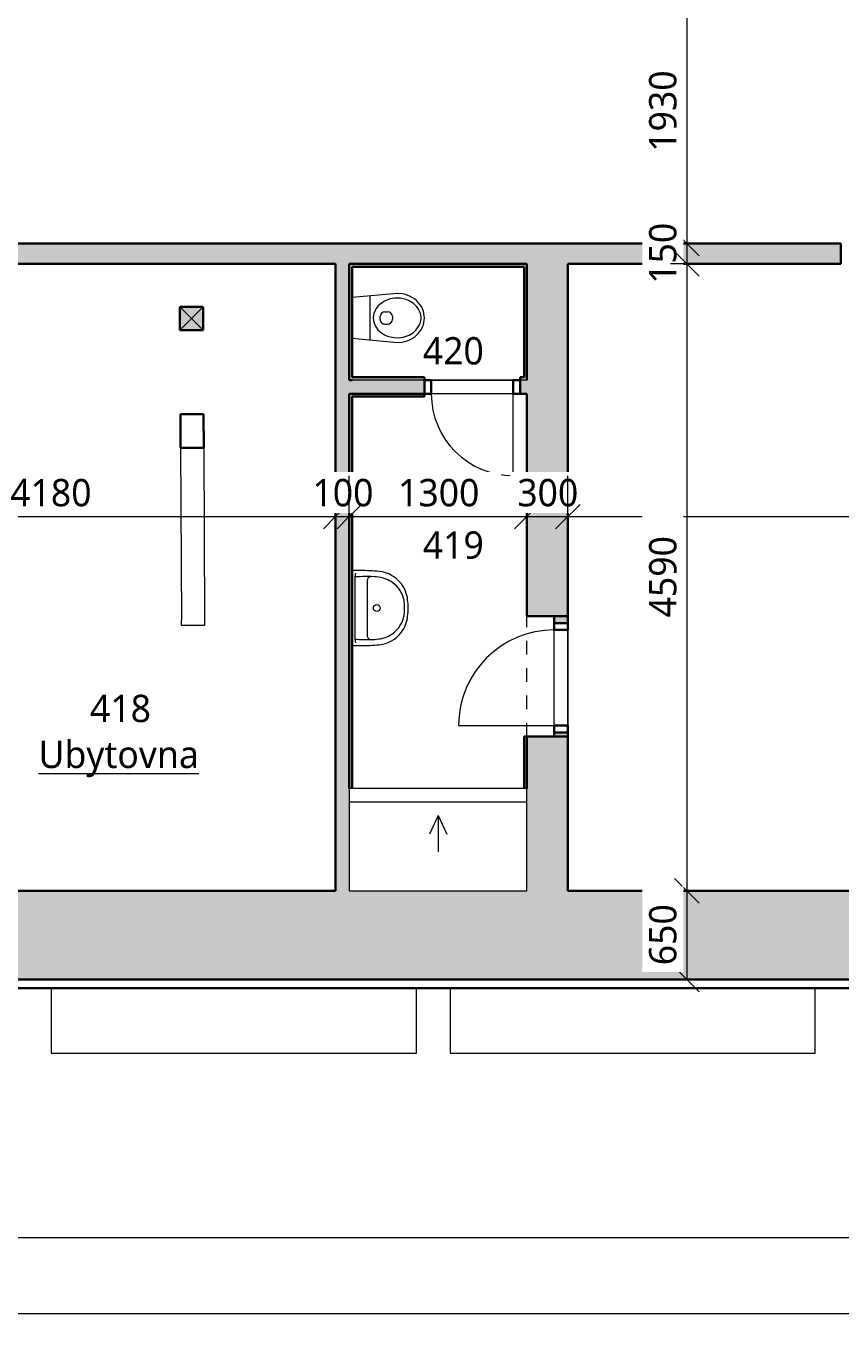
# Model space of a CAD drawing. Header units: metres. Extents: x -1.7 to 41.6, y -3.7 to 18.4.
# Tile 10 of 16: x 25.2 to 31.1, y -2.2 to 7.3. Entities that reach past the tile are written whole.
import ezdxf

# ---------------------------------------------------------------- set-up
doc = ezdxf.new("R2010")
doc.units = ezdxf.units.M
doc.linetypes.add('AV - Cerch_ 1 tecka 4mm', pattern=[0.006, 0.004, -0.001, 0, -0.001])
doc.layers.add('AV-KOTY', color=5, linetype='Continuous', lineweight=13, true_color=0x0000ff)
doc.layers.add('AV-MISTNOSTI', color=5, linetype='Continuous', lineweight=5, true_color=0x0000ff)
for name, color, linetype, lineweight in [('AV-KOTY-100', 7, 'Continuous', 5), ('AV-SRAFY', 7, 'Continuous', 35), ('AV-STAVBA', 7, 'Continuous', 18), ('AV-VYBAVENI', 7, 'Continuous', 18)]:
    doc.layers.add(name, color=color, linetype=linetype, lineweight=lineweight)
doc.styles.add('Trebuchet MS', font='trebuc.ttf', dxfattribs={"height": 0.2})
doc.styles.add('Trebuchet MS_B', font='trebuc.ttf', dxfattribs={"height": 0.2})
doc.dimstyles.new('2_mm_-_O_-_Blue_-_mm_-_zaokrouhlena', dxfattribs={"dimscale": 0.3048, "dimtxt": 0.20619, "dimasz": 0.590551, "dimexe": 0.393701, "dimexo": 0.0625, "dimgap": 0.065617, "dimtad": 1, "dimdec": 0, "dimlfac": 1000, "dimrnd": 10, "dimzin": 0, "dimdsep": 46, "dimtxsty": 'Trebuchet MS', "dimblk1": 'OBLIQUE', "dimblk2": 'OBLIQUE', "dimsah": 1, "dimcen": 0.09, "dimazin": 0, "dimtfac": 1, "dimtdec": 4, "dimtix": 1, "dimtmove": 0, "dimatfit": 3, "dimfxl": 0.984252, "dimfxlon": 1, "dimtvp": 1, "dimtfill": 1, "dimtolj": 1, "dimtzin": 0, "dimarcsym": 2})

# ---------------------------------------------------------------- blocks, each defined once
blk = doc.blocks.new('GM_Otvor_obdélníkový - 880x2160-1005507-4NP')
at = {"layer": 'AV-STAVBA', "linetype": 'AV - Cerch_ 1 tecka 4mm', "lineweight": 13}
for p, q in [((-0.44, 0.15), (0.44, 0.15)), ((-0.44, -0.15), (0.44, -0.15)), ((-0.44, -0.15), (0.44, -0.15))]:
    blk.add_line(p, q, dxfattribs=at)
blk = doc.blocks.new('DO_1-P_Ocel_ - 700x1970_100-947632-4NP')
at = {"layer": 'AV-STAVBA'}
for p, q in [((-0.35, 0.75), (-0.35, 0.05)), ((-0.35, 0.05), (0.35, 0.05)), ((-0.35, -0.05), (0.35, -0.05))]:
    blk.add_line(p, q, dxfattribs=at)
at = {"layer": 'AV-STAVBA', "linetype": 'AV - Cerch_ 1 tecka 4mm'}
for p, q in [((-0.4, 0.05), (0.4, 0.05)), ((-0.35, 0.05), (0.35, 0.05)), ((-0.4, -0.05), (0.4, -0.05)), ((-0.35, -0.05), (0.35, -0.05))]:
    blk.add_line(p, q, dxfattribs=at)
at = {"layer": 'AV-STAVBA', "lineweight": 35}
for p, q in [((-0.35, 0.05), (-0.4, 0.05)), ((-0.4, 0.05), (-0.4, -0.05)), ((-0.35, -0.05), (-0.35, 0.05)), ((0.4, 0.05), (0.35, 0.05)), ((0.35, 0.05), (0.35, -0.05)), ((0.4, -0.05), (0.4, 0.05)), ((-0.4, -0.05), (-0.35, -0.05)), ((0.35, -0.05), (0.4, -0.05))]:
    blk.add_line(p, q, dxfattribs=at)
at = {"layer": 'AV-STAVBA'}
blk.add_arc((-0.35, 0.05), 0.7, 0, 90, dxfattribs=at)
blk = doc.blocks.new('DO_1-P_Ocel_ - 600x1970_100-934197-4NP')
at = {"layer": 'AV-STAVBA'}
for p, q in [((-0.3, 0.65), (-0.3, 0.05)), ((-0.3, 0.05), (0.3, 0.05)), ((-0.3, -0.05), (0.3, -0.05))]:
    blk.add_line(p, q, dxfattribs=at)
at = {"layer": 'AV-STAVBA', "linetype": 'AV - Cerch_ 1 tecka 4mm'}
for p, q in [((-0.35, 0.05), (0.35, 0.05)), ((-0.3, 0.05), (0.3, 0.05)), ((-0.35, -0.05), (0.35, -0.05)), ((-0.3, -0.05), (0.3, -0.05))]:
    blk.add_line(p, q, dxfattribs=at)
at = {"layer": 'AV-STAVBA', "lineweight": 35}
for p, q in [((-0.3, 0.05), (-0.35, 0.05)), ((-0.35, 0.05), (-0.35, -0.05)), ((-0.3, -0.05), (-0.3, 0.05)), ((0.35, 0.05), (0.3, 0.05)), ((0.3, 0.05), (0.3, -0.05)), ((0.35, -0.05), (0.35, 0.05)), ((-0.35, -0.05), (-0.3, -0.05)), ((0.3, -0.05), (0.35, -0.05))]:
    blk.add_line(p, q, dxfattribs=at)
at = {"layer": 'AV-STAVBA'}
blk.add_arc((-0.3, 0.05), 0.6, 0, 90, dxfattribs=at)
blk = doc.blocks.new('SCO_Koncepční obdelníkový sloup - 170_170-1011282-4NP')
at = {"layer": 'AV-STAVBA'}
blk.add_hatch(color=256, dxfattribs=at).paths.add_polyline_path([(0.085, -0.085), (0.085, 0.085), (-0.085, 0.085), (-0.085, -0.085)])
for p, q in [((0.085, 0.085), (-0.085, -0.085)), ((-0.085, 0.085), (0.085, -0.085))]:
    blk.add_line(p, q, dxfattribs=at)
at = {"layer": 'AV-STAVBA', "lineweight": 35}
for p, q in [((0.085, 0.085), (-0.085, 0.085)), ((-0.085, 0.085), (-0.085, -0.085)), ((0.085, -0.085), (0.085, 0.085)), ((-0.085, -0.085), (0.085, -0.085))]:
    blk.add_line(p, q, dxfattribs=at)
blk = doc.blocks.new('PF_Koncepční sprchový kout - vpusť lineární-1504639-4NP')
at = {"layer": 'AV-VYBAVENI'}
for p, q in [((0.6947, 0), (-0.6053, 0)), ((-0.6053, 0), (-0.6053, -0.75)), ((0.6947, -0.75), (0.6947, 0)), ((-0.6053, -0.1), (0.6947, -0.1)), ((0.0447, -0.2), (-0.0187, -0.3359)), ((0.0447, -0.2), (0.0447, -0.465)), ((0.0447, -0.2), (0.1081, -0.3359)), ((-0.6053, -0.75), (0.6947, -0.75))]:
    blk.add_line(p, q, dxfattribs=at)
blk = doc.blocks.new('Koncepční WC - WC NADRZ-1470814-4NP')
at = {"layer": 'AV-VYBAVENI', "lineweight": 13}
for p, q in [((-0.007, 0.4814), (-0.0194, 0.4661)), ((0.0069, 0.4953), (-0.007, 0.4814)), ((0.0218, 0.5074), (0.0069, 0.4953)), ((0.0314, 0.4782), (0.0148, 0.4601)), ((0.0377, 0.5177), (0.0218, 0.5074)), ((0.0398, 0.4856), (0.0314, 0.4782)), ((0.0541, 0.526), (0.0377, 0.5177)), ((0.0564, 0.4971), (0.0398, 0.4856)), ((0.0708, 0.5323), (0.0541, 0.526)), ((0.0707, 0.5044), (0.0564, 0.4971)), ((0.0799, 0.5081), (0.0707, 0.5044)), ((0.0876, 0.5367), (0.0708, 0.5323)), ((0.0987, 0.513), (0.0799, 0.5081)), ((0.1042, 0.5392), (0.0876, 0.5367)), ((0.117, 0.515), (0.0987, 0.513)), ((0.1203, 0.54), (0.1042, 0.5392)), ((0.1203, 0.515), (0.117, 0.515)), ((0.1365, 0.5392), (0.1203, 0.54)), ((0.1237, 0.515), (0.1203, 0.515)), ((0.142, 0.513), (0.1237, 0.515)), ((0.1531, 0.5367), (0.1365, 0.5392)), ((0.1607, 0.5081), (0.142, 0.513)), ((0.1699, 0.5323), (0.1531, 0.5367)), ((0.1699, 0.5044), (0.1607, 0.5081)), ((0.1866, 0.526), (0.1699, 0.5323)), ((0.1842, 0.4971), (0.1699, 0.5044)), ((0.2008, 0.4856), (0.1842, 0.4971)), ((0.203, 0.5177), (0.1866, 0.526)), ((0.2093, 0.4782), (0.2008, 0.4856)), ((0.2188, 0.5074), (0.203, 0.5177)), ((0.2258, 0.4601), (0.2093, 0.4782)), ((0.2338, 0.4953), (0.2188, 0.5074)), ((0.2476, 0.4814), (0.2338, 0.4953)), ((0.2601, 0.4661), (0.2476, 0.4814)), ((-0.0527, 0.395), (-0.0567, 0.3764)), ((-0.047, 0.4136), (-0.0527, 0.395)), ((-0.0396, 0.4319), (-0.047, 0.4136)), ((-0.0303, 0.4494), (-0.0396, 0.4319)), ((-0.0194, 0.4661), (-0.0303, 0.4494)), ((-0.0197, 0.3855), (-0.0233, 0.3644)), ((-0.0139, 0.4061), (-0.0197, 0.3855)), ((-0.0051, 0.4278), (-0.0139, 0.4061)), ((0.0018, 0.4409), (-0.0051, 0.4278)), ((0.0148, 0.4601), (0.0018, 0.4409)), ((0.2388, 0.4409), (0.2258, 0.4601)), ((0.2458, 0.4278), (0.2388, 0.4409)), ((0.2546, 0.4061), (0.2458, 0.4278)), ((0.2603, 0.3855), (0.2546, 0.4061)), ((0.271, 0.4494), (0.2601, 0.4661)), ((0.2639, 0.3644), (0.2603, 0.3855)), ((0.2802, 0.4319), (0.271, 0.4494)), ((0.2877, 0.4136), (0.2802, 0.4319)), ((0.2934, 0.395), (0.2877, 0.4136)), ((0.2973, 0.3764), (0.2934, 0.395)), ((-0.0567, 0.3764), (-0.0597, 0.34)), ((-0.0597, 0.34), (-0.0288, 0.01)), ((-0.0233, 0.3644), (-0.0247, 0.342)), ((-0.0247, 0.342), (-0.0237, 0.3197)), ((-0.0237, 0.3197), (-0.019, 0.2916)), ((-0.019, 0.2916), (-0.0125, 0.2698)), ((0.1103, 0.3054), (0.1203, 0.3054)), ((0.1203, 0.3054), (0.1303, 0.3054)), ((0.2532, 0.2698), (0.2597, 0.2916)), ((0.2597, 0.2916), (0.2644, 0.3197)), ((0.2653, 0.342), (0.2639, 0.3644)), ((0.2644, 0.3197), (0.2653, 0.342)), ((0.2695, 0.01), (0.3003, 0.34)), ((0.3003, 0.34), (0.2973, 0.3764)), ((-0.0125, 0.2698), (-0.0032, 0.2484)), ((-0.0032, 0.2484), (0.0063, 0.2319)), ((0.0063, 0.2319), (0.0188, 0.2151)), ((0.0188, 0.2151), (0.0344, 0.199)), ((0.0344, 0.199), (0.0515, 0.1859)), ((0.0753, 0.2508), (0.0753, 0.2704)), ((0.1203, 0.2158), (0.1103, 0.2158)), ((0.1303, 0.2158), (0.1203, 0.2158)), ((0.1653, 0.2508), (0.1653, 0.2704)), ((0.1891, 0.1859), (0.2063, 0.199)), ((0.2063, 0.199), (0.2219, 0.2151)), ((0.2219, 0.2151), (0.2344, 0.2319)), ((0.2344, 0.2319), (0.2439, 0.2484)), ((0.2439, 0.2484), (0.2532, 0.2698)), ((-0.0409, 0.1398), (0.1203, 0.1398)), ((0.0515, 0.1859), (0.0699, 0.1759)), ((0.0699, 0.1759), (0.0885, 0.1693)), ((0.0885, 0.1693), (0.102, 0.1664)), ((0.102, 0.1664), (0.1203, 0.165)), ((0.1203, 0.165), (0.1387, 0.1664)), ((0.1203, 0.1398), (0.2816, 0.1398)), ((0.1387, 0.1664), (0.1521, 0.1693)), ((0.1521, 0.1693), (0.1708, 0.1759)), ((0.1708, 0.1759), (0.1891, 0.1859))]:
    blk.add_line(p, q, dxfattribs=at)
for centre, start, end in [((0.1103, 0.2704), 90, 180), ((0.1303, 0.2704), 360, 90), ((0.1103, 0.2508), 180, 270), ((0.1303, 0.2508), 270, 0)]:
    blk.add_arc(centre, 0.035, start, end, dxfattribs=at)
blk = doc.blocks.new('Koncepční umyvadlo - 550x400-1470811-4NP')
at = {"layer": 'AV-VYBAVENI'}
for p, q in [((-0.075, 0.12), (0.125, 0.12)), ((0.125, 0.12), (0.325, 0.12)), ((-0.15, 0.0696), (-0.15, 0.01)), ((-0.13, 0.0342), (-0.1027, 0.03)), ((-0.1027, 0.03), (0.3527, 0.03)), ((0.3527, 0.03), (0.38, 0.0342)), ((0.4, 0.01), (0.4, 0.0696))]:
    blk.add_line(p, q, dxfattribs=at)
blk.add_circle((0.125, 0.191), 0.025, dxfattribs=at)
for centre, radius, start, end in [((0.1108, 0.183), 0.2128, 102.9464, 143.51515), ((0.087, 0.1893), 0.2291, 95.97223, 127.42411), ((0.125, 0.0213), 0.4007, 81.12195, 98.87805), ((0.125, -0.0054), 0.4007, 81.12195, 98.87805), ((0.163, 0.1893), 0.2291, 52.57589, 84.02777), ((0.1392, 0.183), 0.2128, 36.48485, 77.0536), ((0.0863, 0.1873), 0.2303, 126.98722, 174.63967), ((0.1142, 0.1817), 0.2163, 143.76118, 174.20939), ((0.1637, 0.1873), 0.2303, 5.36033, 53.01278), ((0.1358, 0.1817), 0.2163, 5.79061, 36.23882), ((1.3731, 0.0627), 1.5231, 174.49277, 179.73823), ((0.092, 0.1621), 0.1973, 167.88867, 183.52869), ((0.158, 0.1621), 0.1973, 356.47131, 12.11133), ((-1.1231, 0.0627), 1.5231, 0.26177, 5.50723), ((1.2179, 0.1148), 1.3234, 178.47706, 183.67527), ((-0.075, 0.15), 0.03, 180, 270), ((0.325, 0.15), 0.03, 270, 360), ((-0.9659, 0.1148), 1.3213, 356.32077, 1.52691)]:
    blk.add_arc(centre, radius, start, end, dxfattribs=at)
blk = doc.blocks.new('Střešní římsa - Střešní římsa-1636696-4NP')
at = {"layer": 'AV-STAVBA', "lineweight": 35}
for p, q in [((33.9791, 0.3582), (5.4448, 0.3582)), ((5.5075, 0.2954), (33.9163, 0.2954))]:
    blk.add_line(p, q, dxfattribs=at)
blk = doc.blocks.new('DIMBLOCK31-4NP')
at = {"layer": 'AV-KOTY-100', "color": 5, "true_color": 0x0000ff}
for p, q in [((5.4448, -1.5305), (5.4448, -1.2305)), ((33.9791, -1.5305), (33.9791, -1.2305)), ((5.4448, -1.5305), (5.5348, -1.4405)), ((33.9791, -1.5305), (34.0691, -1.4405)), ((5.4448, -1.5305), (5.3548, -1.6205)), ((5.4448, -1.5305), (33.9791, -1.5305)), ((5.4448, -1.5305), (5.4448, -1.6505)), ((33.9791, -1.5305), (33.8891, -1.6205)), ((33.9791, -1.5305), (33.9791, -1.6505))]:
    blk.add_line(p, q, dxfattribs=at)
at = {"layer": 'AV-KOTY-100', "color": 0, "insert": (19.345, -1.2546), "char_height": 0.2, "width": 0.880677, "attachment_point": 1, "line_spacing_factor": 1.048425, "style": 'Trebuchet MS', "bg_fill": 3, "box_fill_scale": 1.25, "bg_fill_color": 256, "bg_fill_true_color": 13158600, "bg_fill_transparency": 0}
blk.add_mtext('28530', dxfattribs=at)
blk = doc.blocks.new('_Oblique')
at = {"color": 0, "linetype": 'ByBlock', "lineweight": -2}
blk.add_line((-0.5, -0.5), (0.5, 0.5), dxfattribs=at)
blk = doc.blocks.new('DIMBLOCK34-4NP')
at = {"layer": 'AV-KOTY-100', "color": 5, "true_color": 0x0000ff}
for p, q in [((-0.2352, -2.0878), (-0.2352, -1.7878)), ((39.7648, -2.0878), (39.7648, -1.7878)), ((-0.2352, -2.0878), (-0.1452, -1.9978)), ((39.7648, -2.0878), (39.8548, -1.9978)), ((-0.2352, -2.0878), (-0.3252, -2.1778)), ((-0.2352, -2.0878), (39.7648, -2.0878)), ((-0.2352, -2.0878), (-0.2352, -2.2078)), ((39.7648, -2.0878), (39.6748, -2.1778)), ((39.7648, -2.0878), (39.7648, -2.2078))]:
    blk.add_line(p, q, dxfattribs=at)
at = {"layer": 'AV-KOTY-100', "color": 0, "insert": (19.3979, -1.8118), "char_height": 0.2, "width": 0.880677, "attachment_point": 1, "line_spacing_factor": 1.048425, "style": 'Trebuchet MS', "bg_fill": 3, "box_fill_scale": 1.25, "bg_fill_color": 256, "bg_fill_true_color": 13158600, "bg_fill_transparency": 0}
blk.add_mtext('40000', dxfattribs=at)
blk = doc.blocks.new('DIMBLOCK52-4NP')
at = {"layer": 'AV-KOTY-100', "color": 5, "true_color": 0x0000ff}
for p, q in [((23.2548, 3.7476), (23.2548, 4.0476)), ((27.4348, 3.7476), (27.4348, 4.0476)), ((23.2548, 3.7476), (23.3448, 3.8376)), ((27.4348, 3.7476), (27.5248, 3.8376)), ((23.2548, 3.7476), (23.1648, 3.6576)), ((23.2548, 3.7476), (27.4348, 3.7476)), ((23.2548, 3.7476), (23.2548, 3.6276)), ((27.4348, 3.7476), (27.3448, 3.6576)), ((27.4348, 3.7476), (27.4348, 3.6276))]:
    blk.add_line(p, q, dxfattribs=at)
at = {"layer": 'AV-KOTY-100', "color": 0, "insert": (25.0512, 4.0235), "char_height": 0.2, "width": 0.704541, "attachment_point": 1, "line_spacing_factor": 1.048425, "style": 'Trebuchet MS', "bg_fill": 3, "box_fill_scale": 1.25, "bg_fill_color": 256, "bg_fill_true_color": 13158600, "bg_fill_transparency": 0}
blk.add_mtext('4180', dxfattribs=at)
blk = doc.blocks.new('DIMBLOCK53-4NP')
at = {"layer": 'AV-KOTY-100', "color": 5, "true_color": 0x0000ff}
for p, q in [((27.4348, 3.7476), (27.4348, 4.0476)), ((27.5348, 3.7476), (27.5348, 4.0476)), ((27.4348, 3.7476), (27.5248, 3.8376)), ((27.5348, 3.7476), (27.6248, 3.8376)), ((27.4348, 3.7476), (27.3448, 3.6576)), ((27.4348, 3.7476), (27.5348, 3.7476)), ((27.4348, 3.7476), (27.4348, 3.6276)), ((27.5348, 3.7476), (27.4448, 3.6576)), ((27.5348, 3.7476), (27.5348, 3.6276))]:
    blk.add_line(p, q, dxfattribs=at)
at = {"layer": 'AV-KOTY-100', "color": 0, "insert": (27.2646, 4.0235), "char_height": 0.2, "width": 0.528406, "attachment_point": 1, "line_spacing_factor": 1.048425, "style": 'Trebuchet MS', "bg_fill": 3, "box_fill_scale": 1.25, "bg_fill_color": 256, "bg_fill_true_color": 13158600, "bg_fill_transparency": 0}
blk.add_mtext('100', dxfattribs=at)
blk = doc.blocks.new('DIMBLOCK54-4NP')
at = {"layer": 'AV-KOTY-100', "color": 5, "true_color": 0x0000ff}
for p, q in [((27.5348, 3.7476), (27.5348, 4.0476)), ((28.8348, 3.7476), (28.8348, 4.0476)), ((27.5348, 3.7476), (27.6248, 3.8376)), ((28.8348, 3.7476), (28.9248, 3.8376)), ((27.5348, 3.7476), (27.4448, 3.6576)), ((27.5348, 3.7476), (28.8348, 3.7476)), ((27.5348, 3.7476), (27.5348, 3.6276)), ((28.8348, 3.7476), (28.7448, 3.6576)), ((28.8348, 3.7476), (28.8348, 3.6276))]:
    blk.add_line(p, q, dxfattribs=at)
at = {"layer": 'AV-KOTY-100', "color": 0, "insert": (27.8912, 4.0235), "char_height": 0.2, "width": 0.704541, "attachment_point": 1, "line_spacing_factor": 1.048425, "style": 'Trebuchet MS', "bg_fill": 3, "box_fill_scale": 1.25, "bg_fill_color": 256, "bg_fill_true_color": 13158600, "bg_fill_transparency": 0}
blk.add_mtext('1300', dxfattribs=at)
blk = doc.blocks.new('DIMBLOCK55-4NP')
at = {"layer": 'AV-KOTY-100', "color": 5, "true_color": 0x0000ff}
for p, q in [((28.8348, 3.7476), (28.8348, 4.0476)), ((29.1348, 3.7476), (29.1348, 4.0476)), ((28.8348, 3.7476), (28.9248, 3.8376)), ((29.1348, 3.7476), (29.2248, 3.8376)), ((28.8348, 3.7476), (28.7448, 3.6576)), ((28.8348, 3.7476), (29.1348, 3.7476)), ((28.8348, 3.7476), (28.8348, 3.6276)), ((29.1348, 3.7476), (29.0448, 3.6576)), ((29.1348, 3.7476), (29.1348, 3.6276))]:
    blk.add_line(p, q, dxfattribs=at)
at = {"layer": 'AV-KOTY-100', "color": 0, "insert": (28.7646, 4.0235), "char_height": 0.2, "width": 0.528406, "attachment_point": 1, "line_spacing_factor": 1.048425, "style": 'Trebuchet MS', "bg_fill": 3, "box_fill_scale": 1.25, "bg_fill_color": 256, "bg_fill_true_color": 13158600, "bg_fill_transparency": 0}
blk.add_mtext('300', dxfattribs=at)
blk = doc.blocks.new('DIMBLOCK56-4NP')
at = {"layer": 'AV-KOTY-100', "color": 5, "true_color": 0x0000ff}
for p, q in [((29.1348, 3.7476), (29.1348, 4.0476)), ((34.0348, 3.7476), (34.0348, 4.0476)), ((29.1348, 3.7476), (29.2248, 3.8376)), ((34.0348, 3.7476), (34.1248, 3.8376)), ((29.1348, 3.7476), (29.0448, 3.6576)), ((29.1348, 3.7476), (34.0348, 3.7476)), ((29.1348, 3.7476), (29.1348, 3.6276)), ((34.0348, 3.7476), (33.9448, 3.6576)), ((34.0348, 3.7476), (34.0348, 3.6276))]:
    blk.add_line(p, q, dxfattribs=at)
at = {"layer": 'AV-KOTY-100', "color": 0, "insert": (31.2912, 4.0235), "char_height": 0.2, "width": 0.704541, "attachment_point": 1, "line_spacing_factor": 1.048425, "style": 'Trebuchet MS', "bg_fill": 3, "box_fill_scale": 1.25, "bg_fill_color": 256, "bg_fill_true_color": 13158600, "bg_fill_transparency": 0}
blk.add_mtext('4900', dxfattribs=at)
blk = doc.blocks.new('DIMBLOCK84-4NP')
at = {"layer": 'AV-KOTY-100', "color": 5, "true_color": 0x0000ff}
for p, q in [((30.0058, 7.6782), (29.9158, 7.7682)), ((30.0058, 7.6782), (29.8858, 7.6782)), ((30.0058, 7.6782), (30.0058, 5.7482)), ((30.0058, 7.6782), (30.0958, 7.5882)), ((30.0058, 7.6782), (30.3058, 7.6782)), ((30.0058, 5.7482), (29.9158, 5.8382)), ((30.0058, 5.7482), (29.8858, 5.7482)), ((30.0058, 5.7482), (30.0958, 5.6582)), ((30.0058, 5.7482), (30.3058, 5.7482))]:
    blk.add_line(p, q, dxfattribs=at)
at = {"layer": 'AV-KOTY-100', "color": 0, "insert": (29.7299, 6.4196), "char_height": 0.2, "width": 0.704541, "attachment_point": 1, "rotation": 90, "line_spacing_factor": 1.048425, "style": 'Trebuchet MS', "bg_fill": 3, "box_fill_scale": 1.25, "bg_fill_color": 256, "bg_fill_true_color": 13158600, "bg_fill_transparency": 0}
blk.add_mtext('1930', dxfattribs=at)
blk = doc.blocks.new('DIMBLOCK85-4NP')
at = {"layer": 'AV-KOTY-100', "color": 5, "true_color": 0x0000ff}
for p, q in [((30.0058, 5.7482), (29.9158, 5.8382)), ((30.0058, 5.7482), (29.8858, 5.7482)), ((30.0058, 5.7482), (30.0058, 5.5982)), ((30.0058, 5.7482), (30.0958, 5.6582)), ((30.0058, 5.7482), (30.3058, 5.7482)), ((30.0058, 5.5982), (29.9158, 5.6882)), ((30.0058, 5.5982), (29.8858, 5.5982)), ((30.0058, 5.5982), (30.0958, 5.5082)), ((30.0058, 5.5982), (30.3058, 5.5982))]:
    blk.add_line(p, q, dxfattribs=at)
at = {"layer": 'AV-KOTY-100', "color": 0, "insert": (29.7299, 5.453), "char_height": 0.2, "width": 0.528406, "attachment_point": 1, "rotation": 90, "line_spacing_factor": 1.048425, "style": 'Trebuchet MS', "bg_fill": 3, "box_fill_scale": 1.25, "bg_fill_color": 256, "bg_fill_true_color": 13158600, "bg_fill_transparency": 0}
blk.add_mtext('150', dxfattribs=at)
blk = doc.blocks.new('DIMBLOCK86-4NP')
at = {"layer": 'AV-KOTY-100', "color": 5, "true_color": 0x0000ff}
for p, q in [((30.0058, 5.5982), (29.9158, 5.6882)), ((30.0058, 5.5982), (29.8858, 5.5982)), ((30.0058, 5.5982), (30.0058, 1.0082)), ((30.0058, 5.5982), (30.0958, 5.5082)), ((30.0058, 5.5982), (30.3058, 5.5982)), ((30.0058, 1.0082), (29.9158, 1.0982)), ((30.0058, 1.0082), (29.8858, 1.0082)), ((30.0058, 1.0082), (30.0958, 0.9182)), ((30.0058, 1.0082), (30.3058, 1.0082))]:
    blk.add_line(p, q, dxfattribs=at)
at = {"layer": 'AV-KOTY-100', "color": 0, "insert": (29.7299, 3.0096), "char_height": 0.2, "width": 0.704541, "attachment_point": 1, "rotation": 90, "line_spacing_factor": 1.048425, "style": 'Trebuchet MS', "bg_fill": 3, "box_fill_scale": 1.25, "bg_fill_color": 256, "bg_fill_true_color": 13158600, "bg_fill_transparency": 0}
blk.add_mtext('4590', dxfattribs=at)
blk = doc.blocks.new('DIMBLOCK87-4NP')
at = {"layer": 'AV-KOTY-100', "color": 5, "true_color": 0x0000ff}
for p, q in [((30.0058, 1.0082), (29.9158, 1.0982)), ((30.0058, 1.0082), (29.8858, 1.0082)), ((30.0058, 1.0082), (30.0058, 0.3582)), ((30.0058, 1.0082), (30.0958, 0.9182)), ((30.0058, 1.0082), (30.3058, 1.0082)), ((30.0058, 0.3582), (29.9158, 0.4482)), ((30.0058, 0.3582), (29.8858, 0.3582)), ((30.0058, 0.3582), (30.0958, 0.2682)), ((30.0058, 0.3582), (30.3058, 0.3582))]:
    blk.add_line(p, q, dxfattribs=at)
at = {"layer": 'AV-KOTY-100', "color": 0, "insert": (29.7299, 0.463), "char_height": 0.2, "width": 0.528406, "attachment_point": 1, "rotation": 90, "line_spacing_factor": 1.048425, "style": 'Trebuchet MS', "bg_fill": 3, "box_fill_scale": 1.25, "bg_fill_color": 256, "bg_fill_true_color": 13158600, "bg_fill_transparency": 0}
blk.add_mtext('650', dxfattribs=at)

msp = doc.modelspace()

# ---------------------------------------------------------------- hatches: boundary and pattern name
at = {"layer": 'AV-SRAFY', "lineweight": 18}
h = msp.add_hatch(color=256, dxfattribs=at)
h.paths.add_polyline_path([(34.0348, 5.5982), (34.0348, 5.7482), (32.0348, 5.7482), (32.0348, 5.5982), (32.5942, 5.5982)])
h.paths.add_polyline_path([(27.5348, 5.5982), (31.1348, 5.5982), (31.1348, 5.7482), (25.0648, 5.7482), (25.0648, 5.5982), (27.4348, 5.5982)])
h.paths.add_polyline_path([(14.6698, 5.5982), (18.0198, 5.5982), (18.0198, 5.7482), (14.6698, 5.7482)])
h.paths.add_polyline_path([(13.7698, 5.5982), (13.7698, 5.7482), (7.0948, 5.7482), (7.0948, 5.5982), (13.1148, 5.5982)])
h.paths.add_polyline_path([(24.1648, 5.5982), (24.1648, 5.7482), (18.9198, 5.7482), (18.9198, 5.5982), (23.8571, 5.5982)])
h.paths.add_polyline_path([(6.1948, 5.5982), (6.1948, 5.7482), (4.1898, 5.7482), (4.1898, 5.5982), (5.5098, 5.5982)])
h.paths.add_polyline_path([(3.2898, 5.5982), (3.2898, 5.7482), (0.0848, 5.7482), (0.0848, 5.5982), (2.0145, 5.5982)])
for points in [[(27.4348, 1.0082), (27.5348, 1.0082), (27.5348, 5.5982), (27.4348, 5.5982), (27.4348, 1.8418)], [(27.5348, 5.5782), (28.8148, 5.5782), (28.8148, 5.5982), (27.5348, 5.5982)], [(27.5548, 4.7482), (27.5548, 5.5782), (27.5348, 5.5782), (27.5348, 4.7482)], [(28.8348, 4.7682), (28.8348, 5.5982), (28.8148, 5.5982), (28.8148, 4.7682)], [(27.5548, 4.6282), (28.0848, 4.6282), (28.0848, 4.6482), (27.5348, 4.6482), (27.5348, 4.6282)], [(27.5348, 1.8982), (27.5548, 1.8982), (27.5548, 4.6282), (27.5348, 4.6282), (27.5348, 4.0155)], [(28.8148, 1.8982), (28.8348, 1.8982), (28.8348, 2.1382), (28.8148, 2.1382)], [(27.5548, 1.7582), (27.5548, 1.8982), (27.5348, 1.8982), (27.5348, 1.7582)], [(28.8348, 1.7582), (28.8348, 1.8982), (28.8148, 1.8982), (28.8148, 1.7582), (28.8316, 1.7582)], [(20.2348, 0.3582), (33.9791, 0.3582), (33.9791, 0.8282), (34.1387, 0.8282), (34.1387, 1.0082), (20.2348, 1.0082), (20.2348, 0.755)]]:
    msp.add_hatch(color=256, dxfattribs=at).paths.add_polyline_path(points)
h = msp.add_hatch(color=256, dxfattribs=at)
h.paths.add_polyline_path([(28.8348, 1.0082), (29.1348, 1.0082), (29.1348, 2.1382), (28.8348, 2.1382), (28.8348, 1.7582)])
h.paths.add_polyline_path([(29.1348, 3.0182), (29.1348, 5.5982), (28.8348, 5.5982), (28.8348, 3.0182)])
h = msp.add_hatch(color=256, dxfattribs=at)
h.paths.add_polyline_path([(28.8348, 4.6482), (28.8348, 4.7482), (28.7848, 4.7482), (28.7848, 4.6482)])
h.paths.add_polyline_path([(27.5348, 4.6482), (28.0848, 4.6482), (28.0848, 4.7482), (27.5348, 4.7482)])
h = msp.add_hatch(color=256, dxfattribs=at)
h.paths.add_polyline_path([(28.8348, 4.7482), (28.8348, 4.7682), (28.7848, 4.7682), (28.7848, 4.7482)])
h.paths.add_polyline_path([(27.5548, 4.7482), (28.0848, 4.7482), (28.0848, 4.7682), (27.5548, 4.7682)])
h = msp.add_hatch(color=256, dxfattribs=at)
h.paths.add_polyline_path([(29.1348, 2.1382), (29.1348, 2.1682), (29.0348, 2.1682), (29.0348, 2.1382)])
h.paths.add_polyline_path([(29.1348, 2.9682), (29.1348, 3.0182), (29.0348, 3.0182), (29.0348, 2.9682)])

# ---------------------------------------------------------------- linework, layer by layer
at = {"layer": 'AV-STAVBA', "lineweight": 35}
for p, q in [((31.1348, 5.7482), (25.0648, 5.7482)), ((31.1348, 5.5982), (31.1348, 5.7482)), ((25.0648, 5.5982), (27.4348, 5.5982)), ((27.4348, 5.5982), (27.4348, 1.0082)), ((27.5348, 5.5982), (28.8348, 5.5982)), ((27.5348, 4.7482), (27.5348, 5.5982)), ((27.5548, 5.5782), (28.8148, 5.5782)), ((27.5548, 4.7682), (27.5548, 5.5782)), ((28.8148, 5.5782), (28.8148, 4.7682)), ((28.8348, 5.5982), (28.8348, 4.7482)), ((29.1348, 5.5982), (31.1348, 5.5982)), ((29.1348, 2.9682), (29.1348, 5.5982)), ((27.5548, 4.7482), (27.5348, 4.7482)), ((28.0848, 4.7682), (27.5548, 4.7682)), ((28.0848, 4.6282), (28.0848, 4.7682)), ((28.7848, 4.7682), (28.7848, 4.6482)), ((28.8148, 4.7682), (28.7848, 4.7682)), ((27.5348, 1.7582), (27.5348, 4.6482)), ((27.5348, 4.6482), (28.0848, 4.6482)), ((27.5548, 4.6282), (28.0848, 4.6282)), ((27.5548, 1.7582), (27.5548, 4.6282)), ((28.7848, 4.6482), (28.8348, 4.6482)), ((28.8348, 4.6482), (28.8348, 3.0182)), ((26.4682, 4.4978), (26.2982, 4.497)), ((26.2982, 4.497), (26.2993, 4.2505)), ((26.4693, 4.2513), (26.4682, 4.4978)), ((26.2993, 4.2505), (26.4693, 4.2513)), ((29.1348, 3.0182), (28.8348, 3.0182)), ((29.0348, 3.0182), (29.0348, 2.9682)), ((29.0348, 2.9682), (29.1348, 2.9682)), ((28.8148, 2.1382), (29.1348, 2.1382)), ((28.8148, 2.1382), (28.8148, 1.7582)), ((28.8348, 2.1382), (28.8348, 1.7582)), ((29.0348, 2.1682), (29.0348, 2.1382)), ((29.1348, 2.1682), (29.0348, 2.1682)), ((29.1348, 1.0082), (29.1348, 2.1682)), ((27.4348, 1.0082), (23.2548, 1.0082)), ((34.1387, 1.0082), (29.1348, 1.0082)), ((5.4448, 0.3582), (33.9791, 0.3582))]:
    msp.add_line(p, q, dxfattribs=at)
at = {"layer": 'AV-STAVBA'}
for p, q in [((28.0848, 4.7482), (27.5548, 4.7482)), ((28.1348, 4.7482), (28.7348, 4.7482)), ((28.8348, 4.7482), (28.7848, 4.7482)), ((28.7348, 4.6482), (28.1348, 4.6482)), ((26.2993, 4.2505), (26.3049, 2.9904)), ((26.4693, 4.2513), (26.4749, 2.9912)), ((26.4739, 3.2501), (26.4739, 3.2109)), ((26.3051, 2.9501), (26.3051, 2.9904)), ((26.4739, 2.9912), (26.4739, 2.9501)), ((26.4739, 2.9508), (26.3051, 2.9501)), ((26.4739, 2.9501), (26.3051, 2.9501)), ((29.0348, 2.2182), (29.0348, 2.9182)), ((29.1348, 2.9182), (29.1348, 2.2182)), ((25.3526, 0.2954), (25.3526, -0.1818)), ((28.027, -0.1818), (28.027, 0.2954)), ((28.2726, 0.2954), (28.2726, -0.1818)), ((30.947, -0.1818), (30.947, 0.2954)), ((25.3526, -0.1818), (28.027, -0.1818)), ((28.2726, -0.1818), (30.947, -0.1818))]:
    msp.add_line(p, q, dxfattribs=at)

# ---------------------------------------------------------------- block references
for name, p in [('SCO_Koncepční obdelníkový sloup - 170_170-1011282-4NP', (26.3798, 5.1982)), ('Střešní římsa - Střešní římsa-1636696-4NP', (0, 0))]:
    msp.add_blockref(name, p, dxfattribs=at)
for name, p, rotation in [('DO_1-P_Ocel_ - 600x1970_100-934197-4NP', (28.4348, 4.6982), 180), ('DO_1-P_Ocel_ - 700x1970_100-947632-4NP', (29.0848, 2.5682), 90), ('GM_Otvor_obdélníkový - 880x2160-1005507-4NP', (28.9848, 2.5782), 89.9999999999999)]:
    msp.add_blockref(name, p, dxfattribs=dict(at, rotation=rotation))
at = {"layer": 'AV-VYBAVENI'}
for name, p, rotation in [('Koncepční WC - WC NADRZ-1470814-4NP', (27.5448, 5.3232), 270), ('Koncepční umyvadlo - 550x400-1470811-4NP', (27.5448, 3.2032), 269.9999999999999)]:
    msp.add_blockref(name, p, dxfattribs=dict(at, rotation=rotation))
msp.add_blockref('PF_Koncepční sprchový kout - vpusť lineární-1504639-4NP', (28.1401, 1.7582), dxfattribs=at)

# ---------------------------------------------------------------- texts
at = {"layer": 'AV-MISTNOSTI', "char_height": 0.2, "attachment_point": 1, "style": 'Trebuchet MS_B'}
for s, insert, width in [('420', (28.0729, 5.0622), 0.601266), ('419', (28.0729, 3.64), 0.601266), ('418', (25.6355, 2.4431), 0.601266), ('\\LUbytovna', (25.2585, 2.1068), 1.515189)]:
    msp.add_mtext(s, dxfattribs=dict(at, insert=insert, width=width))

# ---------------------------------------------------------------- dimensions: what is measured, and where the dimension line sits
at = {"layer": 'AV-KOTY', "lineweight": 5}
for base, p1, p2, override, picture, middle in [((33.9791, -1.5305), (5.4448, -1.2305), (33.9791, -1.2305), {"dimpost": '<>', "dimfxl": 28.5343}, 'DIMBLOCK31-4NP', (19.7119, -1.4088)), ((39.7648, -2.0878), (-0.2352, -1.7878), (39.7648, -1.7878), {"dimpost": '<>', "dimfxl": 40}, 'DIMBLOCK34-4NP', (19.7648, -1.966))]:
    dim = msp.add_linear_dim(base=base, p1=p1, p2=p2, dimstyle='2_mm_-_O_-_Blue_-_mm_-_zaokrouhlena', override=override, dxfattribs=at)
    dim.commit()
    dim.dimension.update_dxf_attribs({"geometry": picture, "text_midpoint": middle})

# ---------------------------------------------------------------- next in the draw order: dimensions: what is measured, and where the dimension line sits
dim = msp.add_linear_dim(base=(30.0058, 5.7482), p1=(30.3058, 7.6782), p2=(30.3058, 5.7482), angle=90, dimstyle='2_mm_-_O_-_Blue_-_mm_-_zaokrouhlena', override={"dimpost": '<>', "dimfxl": 1.93}, dxfattribs=at)
dim.commit()
dim.dimension.update_dxf_attribs({"geometry": 'DIMBLOCK84-4NP', "text_midpoint": (29.8837, 6.7132)})
dim = msp.add_linear_dim(base=(27.4348, 3.7476), p1=(23.2548, 4.0476), p2=(27.4348, 4.0476), dimstyle='2_mm_-_O_-_Blue_-_mm_-_zaokrouhlena', override={"dimpost": '<>', "dimfxl": 4.18}, dxfattribs=at)
dim.commit()
dim.dimension.update_dxf_attribs({"geometry": 'DIMBLOCK52-4NP', "text_midpoint": (25.3448, 3.8693)})

# ---------------------------------------------------------------- next in the draw order: dimensions: what is measured, and where the dimension line sits
dim = msp.add_linear_dim(base=(30.0058, 5.5982), p1=(30.3058, 5.7482), p2=(30.3058, 5.5982), angle=90, dimstyle='2_mm_-_O_-_Blue_-_mm_-_zaokrouhlena', override={"dimpost": '<>', "dimfxl": 0.15}, dxfattribs=at)
dim.commit()
dim.dimension.update_dxf_attribs({"geometry": 'DIMBLOCK85-4NP', "text_midpoint": (29.884, 5.6732)})
dim = msp.add_linear_dim(base=(27.5348, 3.7476), p1=(27.4348, 4.0476), p2=(27.5348, 4.0476), dimstyle='2_mm_-_O_-_Blue_-_mm_-_zaokrouhlena', override={"dimpost": '<>', "dimfxl": 0.1}, dxfattribs=at)
dim.commit()
dim.dimension.update_dxf_attribs({"geometry": 'DIMBLOCK53-4NP', "text_midpoint": (27.4848, 3.8693)})

# ---------------------------------------------------------------- next in the draw order: dimensions: what is measured, and where the dimension line sits
dim = msp.add_linear_dim(base=(28.8348, 3.7476), p1=(27.5348, 4.0476), p2=(28.8348, 4.0476), dimstyle='2_mm_-_O_-_Blue_-_mm_-_zaokrouhlena', override={"dimpost": '<>', "dimfxl": 1.3}, dxfattribs=at)
dim.commit()
dim.dimension.update_dxf_attribs({"geometry": 'DIMBLOCK54-4NP', "text_midpoint": (28.1848, 3.8693)})

# ---------------------------------------------------------------- next in the draw order: dimensions: what is measured, and where the dimension line sits
dim = msp.add_linear_dim(base=(29.1348, 3.7476), p1=(28.8348, 4.0476), p2=(29.1348, 4.0476), dimstyle='2_mm_-_O_-_Blue_-_mm_-_zaokrouhlena', override={"dimpost": '<>', "dimfxl": 0.3}, dxfattribs=at)
dim.commit()
dim.dimension.update_dxf_attribs({"geometry": 'DIMBLOCK55-4NP', "text_midpoint": (28.9848, 3.8693)})

# ---------------------------------------------------------------- next in the draw order: dimensions: what is measured, and where the dimension line sits
dim = msp.add_linear_dim(base=(34.0348, 3.7476), p1=(29.1348, 4.0476), p2=(34.0348, 4.0476), dimstyle='2_mm_-_O_-_Blue_-_mm_-_zaokrouhlena', override={"dimpost": '<>', "dimfxl": 4.9}, dxfattribs=at)
dim.commit()
dim.dimension.update_dxf_attribs({"geometry": 'DIMBLOCK56-4NP', "text_midpoint": (31.5848, 3.8697)})

# ---------------------------------------------------------------- next in the draw order: dimensions: what is measured, and where the dimension line sits
dim = msp.add_linear_dim(base=(30.0058, 1.0082), p1=(30.3058, 5.5982), p2=(30.3058, 1.0082), angle=90, dimstyle='2_mm_-_O_-_Blue_-_mm_-_zaokrouhlena', override={"dimpost": '<>', "dimfxl": 4.59}, dxfattribs=at)
dim.commit()
dim.dimension.update_dxf_attribs({"geometry": 'DIMBLOCK86-4NP', "text_midpoint": (29.8837, 3.3032)})

# ---------------------------------------------------------------- next in the draw order: dimensions: what is measured, and where the dimension line sits
dim = msp.add_linear_dim(base=(30.0058, 0.3582), p1=(30.3058, 1.0082), p2=(30.3058, 0.3582), angle=90, dimstyle='2_mm_-_O_-_Blue_-_mm_-_zaokrouhlena', override={"dimpost": '<>', "dimfxl": 0.65}, dxfattribs=at)
dim.commit()
dim.dimension.update_dxf_attribs({"geometry": 'DIMBLOCK87-4NP', "text_midpoint": (29.8837, 0.6832)})

doc.saveas('drawing.dxf')
